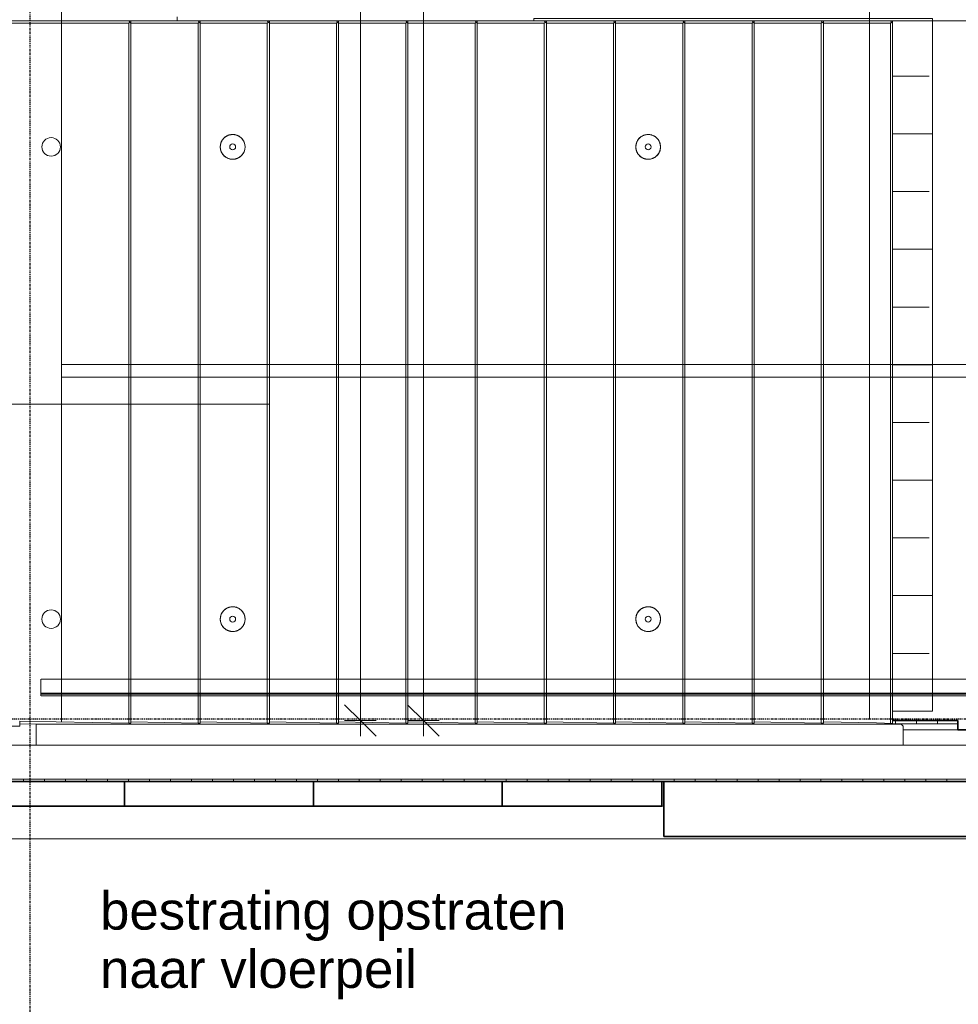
# Model space of a CAD drawing. Header units: millimetres. Extents: x -80560 to 110805, y -11020 to 52719.
# Tile 121 of 152: x 94245 to 98718, y 8640 to 13331. Entities that reach past the tile are written whole.
import ezdxf

# ---------------------------------------------------------------- set-up
doc = ezdxf.new("R2010")
doc.units = ezdxf.units.MM
for name, pattern in [('CENTER2', [20, 8, -4, 4, -4]), ('DASHED2-1', [3, 2, -1]), ('HIDDEN2', [4.5, 3, -1.5])]:
    doc.linetypes.add(name, pattern=pattern)
for name, color, linetype, lineweight in [('A-ANNO-DIMS', 211, 'Continuous', 9), ('A-ANNO-DIMS-100', 211, 'Continuous', 9), ('A-FLOR-HRAL', 11, 'Continuous', 18), ('A-FLOR-HRAL-MBND', 5, 'HIDDEN2', 18), ('A-FLOR-OVHD', 1, 'DASHED2-1', 18), ('A-GENM', 13, 'Continuous', 18), ('A-GENM-HDLN', 13, 'DASHED2-1', 18), ('A-WALL', 113, 'Continuous', 35), ('A-WALL-PATT', 111, 'Continuous', 35), ('G-ANNO-TEXT', 231, 'Continuous', 9), ('S-GRID', 1, 'Continuous', 9), ('S-STRS-MBND', 31, 'HIDDEN2', 18)]:
    doc.layers.add(name, color=color, linetype=linetype, lineweight=lineweight)
doc.styles.add('Arial', font='arial.ttf', dxfattribs={"height": 180})
doc.styles.add('Arial_6', font='arial.ttf', dxfattribs={"width": 0.7, "height": 180})
doc.dimstyles.new('n3o_1_8', dxfattribs={"dimscale": 304.8, "dimtxt": 183.646692, "dimasz": 0.492126, "dimexe": 0.246063, "dimexo": 0.0625, "dimgap": 0.032808, "dimtad": 1, "dimdec": 0, "dimdsep": 46, "dimtxsty": 'Arial_6', "dimblk1": 'OBLIQUE', "dimblk2": 'OBLIQUE', "dimsah": 1, "dimcen": 0.09, "dimdle": 0.246063, "dimazin": 0, "dimtfac": 1, "dimtdec": 4, "dimtix": 1, "dimtmove": 0, "dimatfit": 3, "dimfxl": 0.246063, "dimfxlon": 1, "dimtvp": 1, "dimtolj": 1, "dimtzin": 0, "dimarcsym": 2})
doc.dimstyles.new('n3o_1_8_1', dxfattribs={"dimscale": 304.8, "dimtxt": 183.646692, "dimasz": 0.492126, "dimexe": 0.246063, "dimexo": 0.0625, "dimgap": 0.032808, "dimtad": 1, "dimdec": 0, "dimdsep": 46, "dimtxsty": 'Arial_6', "dimblk1": 'OBLIQUE', "dimblk2": 'OBLIQUE', "dimsah": 1, "dimcen": 0.09, "dimdle": 0.246063, "dimazin": 0, "dimtfac": 1, "dimtdec": 4, "dimtix": 1, "dimtmove": 2, "dimatfit": 3, "dimfxl": 0.246063, "dimfxlon": 1, "dimtvp": 1, "dimtolj": 1, "dimtzin": 0, "dimarcsym": 2})

# ---------------------------------------------------------------- blocks, each defined once
blk = doc.blocks.new('95251-Leonardo College Leiden_rvt-1-DO_00 begane grond')
at = {"layer": 'A-GENM', "color": 130, "lineweight": 9}
for p, q in [((69300, 13325), (69870, 13325)), ((69870, 13325), (70200, 13325)), ((69875, 13320), (69870, 13325)), ((70200, 13325), (70530, 13325)), ((70205, 13320), (70200, 13325)), ((70530, 13325), (70860, 13325)), ((70535, 13320), (70530, 13325)), ((70860, 13325), (71190, 13325)), ((70865, 13320), (70860, 13325)), ((71190, 13325), (71520, 13325)), ((71195, 13320), (71190, 13325)), ((71520, 13325), (71850, 13325)), ((71525, 13320), (71520, 13325)), ((71850, 13325), (72180, 13325)), ((71855, 13320), (71850, 13325)), ((72180, 13325), (72510, 13325)), ((72185, 13320), (72180, 13325)), ((72510, 13325), (72840, 13325)), ((72515, 13320), (72510, 13325)), ((72840, 13325), (73170, 13325)), ((72845, 13320), (72840, 13325)), ((73170, 13325), (73500, 13325)), ((73175, 13320), (73170, 13325)), ((73505, 13320), (73500, 13325)), ((69870, 13315), (69310, 13315)), ((69875, 13320), (69870, 13315)), ((69870, 13315), (69870, 9979.3)), ((69880, 13315), (69875, 13320)), ((69880, 13315), (69880, 9979.5)), ((70200, 13315), (69880, 13315)), ((70205, 13320), (70200, 13315)), ((70200, 9979.3), (70200, 13315)), ((70210, 13315), (70205, 13320)), ((70210, 13315), (70210, 9979.5)), ((70530, 13315), (70210, 13315)), ((70535, 13320), (70530, 13315)), ((70530, 9979.3), (70530, 13315)), ((70540, 13315), (70535, 13320)), ((70540, 13315), (70540, 9979.5)), ((70860, 13315), (70540, 13315)), ((70865, 13320), (70860, 13315)), ((70860, 9979.3), (70860, 13315)), ((70870, 13315), (70865, 13320)), ((70870, 13315), (70870, 9979.5)), ((71190, 13315), (70870, 13315)), ((71195, 13320), (71190, 13315)), ((71190, 9979.3), (71190, 13315)), ((71200, 13315), (71195, 13320)), ((71200, 13315), (71200, 9979.5)), ((71520, 13315), (71200, 13315)), ((71525, 13320), (71520, 13315)), ((71520, 9979.3), (71520, 13315)), ((71530, 13315), (71525, 13320)), ((71530, 13315), (71530, 9979.5)), ((71850, 13315), (71530, 13315)), ((71855, 13320), (71850, 13315)), ((71850, 9979.3), (71850, 13315)), ((71860, 13315), (71855, 13320)), ((71860, 13315), (71860, 9979.5)), ((72180, 13315), (71860, 13315)), ((72185, 13320), (72180, 13315)), ((72180, 9979.3), (72180, 13315)), ((72190, 13315), (72185, 13320)), ((72190, 13315), (72190, 9979.5)), ((72510, 13315), (72190, 13315)), ((72515, 13320), (72510, 13315)), ((72510, 9979.3), (72510, 13315)), ((72520, 13315), (72515, 13320)), ((72520, 13315), (72520, 9979.5)), ((72840, 13315), (72520, 13315)), ((72845, 13320), (72840, 13315)), ((72840, 9979.3), (72840, 13315)), ((72850, 13315), (72845, 13320)), ((72850, 13315), (72850, 9979.5)), ((73170, 13315), (72850, 13315)), ((73175, 13320), (73170, 13315)), ((73170, 9979.3), (73170, 13315)), ((73180, 13315), (73175, 13320)), ((73180, 13315), (73180, 9979.5)), ((73500, 13315), (73180, 13315)), ((73505, 13320), (73500, 13315)), ((73500, 9977.6), (73500, 13315)), ((73510, 13315), (73505, 13320)), ((73510, 13315), (73510, 9977.2)), ((69350, 9965), (69300, 9965)), ((69870, 9979.3), (69350, 9988.6)), ((69350, 9988.6), (69350, 9976.4)), ((69350, 9976.4), (69428.7, 9975)), ((69350, 9976.4), (69350, 9965)), ((73550, 9975), (69428.7, 9975)), ((69428.7, 9975), (69428.7, 9875)), ((69870, 9979.3), (69880, 9979.5)), ((69880, 9985), (70200, 9979.3)), ((70200, 9979.3), (70210, 9979.5)), ((70210, 9985), (70530, 9979.3)), ((70530, 9979.3), (70540, 9979.5)), ((70540, 9985), (70860, 9979.3)), ((70860, 9979.3), (70870, 9979.5)), ((70870, 9985), (71190, 9979.3)), ((71190, 9979.3), (71200, 9979.5)), ((71200, 9985), (71520, 9979.3)), ((71520, 9979.3), (71530, 9979.5)), ((71530, 9985), (71850, 9979.3)), ((71850, 9979.3), (71860, 9979.5)), ((71860, 9985), (72180, 9979.3)), ((72180, 9979.3), (72190, 9979.5)), ((72190, 9985), (72510, 9979.3)), ((72510, 9979.3), (72520, 9979.5)), ((72520, 9985), (72840, 9979.3)), ((72840, 9979.3), (72850, 9979.5)), ((72850, 9985), (73170, 9979.3)), ((73170, 9979.3), (73180, 9979.5)), ((73180, 9985), (73432.5, 9980.5)), ((73432.5, 9980.5), (73549.6, 9975.5)), ((73550, 9975), (73549.6, 9975.5)), ((73560, 9965), (73550, 9975)), ((73560, 9875), (73560, 9965)), ((69300, 9875), (69428.7, 9875)), ((69428.7, 9875), (73560, 9875))]:
    blk.add_line(p, q, dxfattribs=at)
at = {"layer": 'A-GENM', "color": 130, "lineweight": 9, "flags": 128}
for points in [[(70365, 12784), (70362.6, 12784), (70360.3, 12783.8), (70357.9, 12783.6), (70355.6, 12783.2), (70353.3, 12782.8), (70351, 12782.3), (70348.7, 12781.7), (70346.4, 12781), (70344.2, 12780.2), (70342, 12779.3), (70339.9, 12778.4), (70337.8, 12777.3), (70335.7, 12776.2), (70333.7, 12775), (70331.7, 12773.7), (70329.8, 12772.3), (70327.9, 12770.9), (70326.1, 12769.4), (70324.4, 12767.8), (70322.7, 12766.1), (70321.1, 12764.4), (70319.5, 12762.6), (70318.1, 12760.7), (70316.7, 12758.8), (70315.4, 12756.9), (70314.1, 12754.9), (70313, 12752.8), (70311.9, 12750.7), (70310.9, 12748.6), (70310, 12746.4), (70309.2, 12744.2), (70308.5, 12741.9), (70307.8, 12739.6), (70307.3, 12737.3), (70306.9, 12735), (70306.5, 12732.7), (70306.2, 12730.3), (70306.1, 12728), (70306, 12725.6), (70306, 12723.3), (70306.1, 12720.9), (70306.4, 12718.6), (70306.7, 12716.2), (70307.1, 12713.9), (70307.5, 12711.6), (70308.1, 12709.3), (70308.8, 12707), (70309.6, 12704.8), (70310.4, 12702.6), (70311.4, 12700.4), (70312.4, 12698.3), (70313.5, 12696.2), (70314.7, 12694.2), (70315.9, 12692.2), (70317.3, 12690.3), (70318.7, 12688.4), (70320.2, 12686.6), (70321.8, 12684.8), (70323.4, 12683.1), (70325.1, 12681.5), (70326.9, 12679.9), (70328.8, 12678.4), (70330.6, 12677), (70332.6, 12675.7), (70334.6, 12674.4), (70336.6, 12673.3), (70338.7, 12672.2), (70340.9, 12671.2), (70343, 12670.2), (70345.2, 12669.4), (70347.5, 12668.7), (70349.7, 12668), (70352, 12667.4), (70354.3, 12667), (70356.7, 12666.6), (70359, 12666.3), (70361.4, 12666.1), (70363.7, 12666), (70365, 12666)], [(70365, 12666), (70367.4, 12666), (70369.7, 12666.2), (70372.1, 12666.4), (70374.4, 12666.8), (70376.7, 12667.2), (70379, 12667.7), (70381.3, 12668.3), (70383.6, 12669), (70385.8, 12669.8), (70388, 12670.7), (70390.1, 12671.6), (70392.2, 12672.7), (70394.3, 12673.8), (70396.3, 12675), (70398.3, 12676.3), (70400.2, 12677.7), (70402.1, 12679.1), (70403.9, 12680.6), (70405.6, 12682.2), (70407.3, 12683.9), (70408.9, 12685.6), (70410.5, 12687.4), (70411.9, 12689.3), (70413.3, 12691.2), (70414.6, 12693.1), (70415.9, 12695.1), (70417, 12697.2), (70418.1, 12699.3), (70419.1, 12701.4), (70420, 12703.6), (70420.8, 12705.8), (70421.5, 12708.1), (70422.2, 12710.4), (70422.7, 12712.7), (70423.1, 12715), (70423.5, 12717.3), (70423.8, 12719.7), (70423.9, 12722), (70424, 12724.4), (70424, 12726.7), (70423.9, 12729.1), (70423.6, 12731.4), (70423.3, 12733.8), (70422.9, 12736.1), (70422.5, 12738.4), (70421.9, 12740.7), (70421.2, 12743), (70420.4, 12745.2), (70419.6, 12747.4), (70418.6, 12749.6), (70417.6, 12751.7), (70416.5, 12753.8), (70415.3, 12755.8), (70414.1, 12757.8), (70412.7, 12759.7), (70411.3, 12761.6), (70409.8, 12763.4), (70408.2, 12765.2), (70406.6, 12766.9), (70404.9, 12768.5), (70403.1, 12770.1), (70401.2, 12771.6), (70399.4, 12773), (70397.4, 12774.3), (70395.4, 12775.6), (70393.4, 12776.7), (70391.3, 12777.8), (70389.1, 12778.8), (70387, 12779.8), (70384.8, 12780.6), (70382.5, 12781.3), (70380.3, 12782), (70378, 12782.6), (70375.7, 12783), (70373.3, 12783.4), (70371, 12783.7), (70368.6, 12783.9), (70366.3, 12784), (70365, 12784)], [(72345, 12784), (72342.6, 12784), (72340.3, 12783.8), (72337.9, 12783.6), (72335.6, 12783.2), (72333.3, 12782.8), (72331, 12782.3), (72328.7, 12781.7), (72326.4, 12781), (72324.2, 12780.2), (72322, 12779.3), (72319.9, 12778.4), (72317.8, 12777.3), (72315.7, 12776.2), (72313.7, 12775), (72311.7, 12773.7), (72309.8, 12772.3), (72307.9, 12770.9), (72306.1, 12769.4), (72304.4, 12767.8), (72302.7, 12766.1), (72301.1, 12764.4), (72299.5, 12762.6), (72298.1, 12760.7), (72296.7, 12758.8), (72295.4, 12756.9), (72294.1, 12754.9), (72293, 12752.8), (72291.9, 12750.7), (72290.9, 12748.6), (72290, 12746.4), (72289.2, 12744.2), (72288.5, 12741.9), (72287.8, 12739.6), (72287.3, 12737.3), (72286.9, 12735), (72286.5, 12732.7), (72286.2, 12730.3), (72286.1, 12728), (72286, 12725.6), (72286, 12723.3), (72286.1, 12720.9), (72286.4, 12718.6), (72286.7, 12716.2), (72287.1, 12713.9), (72287.5, 12711.6), (72288.1, 12709.3), (72288.8, 12707), (72289.6, 12704.8), (72290.4, 12702.6), (72291.4, 12700.4), (72292.4, 12698.3), (72293.5, 12696.2), (72294.7, 12694.2), (72295.9, 12692.2), (72297.3, 12690.3), (72298.7, 12688.4), (72300.2, 12686.6), (72301.8, 12684.8), (72303.4, 12683.1), (72305.1, 12681.5), (72306.9, 12679.9), (72308.8, 12678.4), (72310.6, 12677), (72312.6, 12675.7), (72314.6, 12674.4), (72316.6, 12673.3), (72318.7, 12672.2), (72320.9, 12671.2), (72323, 12670.2), (72325.2, 12669.4), (72327.5, 12668.7), (72329.7, 12668), (72332, 12667.4), (72334.3, 12667), (72336.7, 12666.6), (72339, 12666.3), (72341.4, 12666.1), (72343.7, 12666), (72345, 12666)], [(72345, 12666), (72347.4, 12666), (72349.7, 12666.2), (72352.1, 12666.4), (72354.4, 12666.8), (72356.7, 12667.2), (72359, 12667.7), (72361.3, 12668.3), (72363.6, 12669), (72365.8, 12669.8), (72368, 12670.7), (72370.1, 12671.6), (72372.2, 12672.7), (72374.3, 12673.8), (72376.3, 12675), (72378.3, 12676.3), (72380.2, 12677.7), (72382.1, 12679.1), (72383.9, 12680.6), (72385.6, 12682.2), (72387.3, 12683.9), (72388.9, 12685.6), (72390.5, 12687.4), (72391.9, 12689.3), (72393.3, 12691.2), (72394.6, 12693.1), (72395.9, 12695.1), (72397, 12697.2), (72398.1, 12699.3), (72399.1, 12701.4), (72400, 12703.6), (72400.8, 12705.8), (72401.5, 12708.1), (72402.2, 12710.4), (72402.7, 12712.7), (72403.1, 12715), (72403.5, 12717.3), (72403.8, 12719.7), (72403.9, 12722), (72404, 12724.4), (72404, 12726.7), (72403.9, 12729.1), (72403.6, 12731.4), (72403.3, 12733.8), (72402.9, 12736.1), (72402.5, 12738.4), (72401.9, 12740.7), (72401.2, 12743), (72400.4, 12745.2), (72399.6, 12747.4), (72398.6, 12749.6), (72397.6, 12751.7), (72396.5, 12753.8), (72395.3, 12755.8), (72394.1, 12757.8), (72392.7, 12759.7), (72391.3, 12761.6), (72389.8, 12763.4), (72388.2, 12765.2), (72386.6, 12766.9), (72384.9, 12768.5), (72383.1, 12770.1), (72381.2, 12771.6), (72379.4, 12773), (72377.4, 12774.3), (72375.4, 12775.6), (72373.4, 12776.7), (72371.3, 12777.8), (72369.1, 12778.8), (72367, 12779.8), (72364.8, 12780.6), (72362.5, 12781.3), (72360.3, 12782), (72358, 12782.6), (72355.7, 12783), (72353.3, 12783.4), (72351, 12783.7), (72348.6, 12783.9), (72346.3, 12784), (72345, 12784)], [(70365, 10534), (70362.6, 10534), (70360.3, 10533.8), (70357.9, 10533.6), (70355.6, 10533.2), (70353.3, 10532.8), (70351, 10532.3), (70348.7, 10531.7), (70346.4, 10531), (70344.2, 10530.2), (70342, 10529.3), (70339.9, 10528.4), (70337.8, 10527.3), (70335.7, 10526.2), (70333.7, 10525), (70331.7, 10523.7), (70329.8, 10522.3), (70327.9, 10520.9), (70326.1, 10519.4), (70324.4, 10517.8), (70322.7, 10516.1), (70321.1, 10514.4), (70319.5, 10512.6), (70318.1, 10510.7), (70316.7, 10508.8), (70315.4, 10506.9), (70314.1, 10504.9), (70313, 10502.8), (70311.9, 10500.7), (70310.9, 10498.6), (70310, 10496.4), (70309.2, 10494.2), (70308.5, 10491.9), (70307.8, 10489.6), (70307.3, 10487.3), (70306.9, 10485), (70306.5, 10482.7), (70306.2, 10480.3), (70306.1, 10478), (70306, 10475.6), (70306, 10473.3), (70306.1, 10470.9), (70306.4, 10468.6), (70306.7, 10466.2), (70307.1, 10463.9), (70307.5, 10461.6), (70308.1, 10459.3), (70308.8, 10457), (70309.6, 10454.8), (70310.4, 10452.6), (70311.4, 10450.4), (70312.4, 10448.3), (70313.5, 10446.2), (70314.7, 10444.2), (70315.9, 10442.2), (70317.3, 10440.3), (70318.7, 10438.4), (70320.2, 10436.6), (70321.8, 10434.8), (70323.4, 10433.1), (70325.1, 10431.5), (70326.9, 10429.9), (70328.8, 10428.4), (70330.6, 10427), (70332.6, 10425.7), (70334.6, 10424.4), (70336.6, 10423.3), (70338.7, 10422.2), (70340.9, 10421.2), (70343, 10420.2), (70345.2, 10419.4), (70347.5, 10418.7), (70349.7, 10418), (70352, 10417.4), (70354.3, 10417), (70356.7, 10416.6), (70359, 10416.3), (70361.4, 10416.1), (70363.7, 10416), (70365, 10416)], [(70365, 10416), (70367.4, 10416), (70369.7, 10416.2), (70372.1, 10416.4), (70374.4, 10416.8), (70376.7, 10417.2), (70379, 10417.7), (70381.3, 10418.3), (70383.6, 10419), (70385.8, 10419.8), (70388, 10420.7), (70390.1, 10421.6), (70392.2, 10422.7), (70394.3, 10423.8), (70396.3, 10425), (70398.3, 10426.3), (70400.2, 10427.7), (70402.1, 10429.1), (70403.9, 10430.6), (70405.6, 10432.2), (70407.3, 10433.9), (70408.9, 10435.6), (70410.5, 10437.4), (70411.9, 10439.3), (70413.3, 10441.2), (70414.6, 10443.1), (70415.9, 10445.1), (70417, 10447.2), (70418.1, 10449.3), (70419.1, 10451.4), (70420, 10453.6), (70420.8, 10455.8), (70421.5, 10458.1), (70422.2, 10460.4), (70422.7, 10462.7), (70423.1, 10465), (70423.5, 10467.3), (70423.8, 10469.7), (70423.9, 10472), (70424, 10474.4), (70424, 10476.7), (70423.9, 10479.1), (70423.6, 10481.4), (70423.3, 10483.8), (70422.9, 10486.1), (70422.5, 10488.4), (70421.9, 10490.7), (70421.2, 10493), (70420.4, 10495.2), (70419.6, 10497.4), (70418.6, 10499.6), (70417.6, 10501.7), (70416.5, 10503.8), (70415.3, 10505.8), (70414.1, 10507.8), (70412.7, 10509.7), (70411.3, 10511.6), (70409.8, 10513.4), (70408.2, 10515.2), (70406.6, 10516.9), (70404.9, 10518.5), (70403.1, 10520.1), (70401.2, 10521.6), (70399.4, 10523), (70397.4, 10524.3), (70395.4, 10525.6), (70393.4, 10526.7), (70391.3, 10527.8), (70389.1, 10528.8), (70387, 10529.8), (70384.8, 10530.6), (70382.5, 10531.3), (70380.3, 10532), (70378, 10532.6), (70375.7, 10533), (70373.3, 10533.4), (70371, 10533.7), (70368.6, 10533.9), (70366.3, 10534), (70365, 10534)], [(72345, 10534), (72342.6, 10534), (72340.3, 10533.8), (72337.9, 10533.6), (72335.6, 10533.2), (72333.3, 10532.8), (72331, 10532.3), (72328.7, 10531.7), (72326.4, 10531), (72324.2, 10530.2), (72322, 10529.3), (72319.9, 10528.4), (72317.8, 10527.3), (72315.7, 10526.2), (72313.7, 10525), (72311.7, 10523.7), (72309.8, 10522.3), (72307.9, 10520.9), (72306.1, 10519.4), (72304.4, 10517.8), (72302.7, 10516.1), (72301.1, 10514.4), (72299.5, 10512.6), (72298.1, 10510.7), (72296.7, 10508.8), (72295.4, 10506.9), (72294.1, 10504.9), (72293, 10502.8), (72291.9, 10500.7), (72290.9, 10498.6), (72290, 10496.4), (72289.2, 10494.2), (72288.5, 10491.9), (72287.8, 10489.6), (72287.3, 10487.3), (72286.9, 10485), (72286.5, 10482.7), (72286.2, 10480.3), (72286.1, 10478), (72286, 10475.6), (72286, 10473.3), (72286.1, 10470.9), (72286.4, 10468.6), (72286.7, 10466.2), (72287.1, 10463.9), (72287.5, 10461.6), (72288.1, 10459.3), (72288.8, 10457), (72289.6, 10454.8), (72290.4, 10452.6), (72291.4, 10450.4), (72292.4, 10448.3), (72293.5, 10446.2), (72294.7, 10444.2), (72295.9, 10442.2), (72297.3, 10440.3), (72298.7, 10438.4), (72300.2, 10436.6), (72301.8, 10434.8), (72303.4, 10433.1), (72305.1, 10431.5), (72306.9, 10429.9), (72308.8, 10428.4), (72310.6, 10427), (72312.6, 10425.7), (72314.6, 10424.4), (72316.6, 10423.3), (72318.7, 10422.2), (72320.9, 10421.2), (72323, 10420.2), (72325.2, 10419.4), (72327.5, 10418.7), (72329.7, 10418), (72332, 10417.4), (72334.3, 10417), (72336.7, 10416.6), (72339, 10416.3), (72341.4, 10416.1), (72343.7, 10416), (72345, 10416)], [(72345, 10416), (72347.4, 10416), (72349.7, 10416.2), (72352.1, 10416.4), (72354.4, 10416.8), (72356.7, 10417.2), (72359, 10417.7), (72361.3, 10418.3), (72363.6, 10419), (72365.8, 10419.8), (72368, 10420.7), (72370.1, 10421.6), (72372.2, 10422.7), (72374.3, 10423.8), (72376.3, 10425), (72378.3, 10426.3), (72380.2, 10427.7), (72382.1, 10429.1), (72383.9, 10430.6), (72385.6, 10432.2), (72387.3, 10433.9), (72388.9, 10435.6), (72390.5, 10437.4), (72391.9, 10439.3), (72393.3, 10441.2), (72394.6, 10443.1), (72395.9, 10445.1), (72397, 10447.2), (72398.1, 10449.3), (72399.1, 10451.4), (72400, 10453.6), (72400.8, 10455.8), (72401.5, 10458.1), (72402.2, 10460.4), (72402.7, 10462.7), (72403.1, 10465), (72403.5, 10467.3), (72403.8, 10469.7), (72403.9, 10472), (72404, 10474.4), (72404, 10476.7), (72403.9, 10479.1), (72403.6, 10481.4), (72403.3, 10483.8), (72402.9, 10486.1), (72402.5, 10488.4), (72401.9, 10490.7), (72401.2, 10493), (72400.4, 10495.2), (72399.6, 10497.4), (72398.6, 10499.6), (72397.6, 10501.7), (72396.5, 10503.8), (72395.3, 10505.8), (72394.1, 10507.8), (72392.7, 10509.7), (72391.3, 10511.6), (72389.8, 10513.4), (72388.2, 10515.2), (72386.6, 10516.9), (72384.9, 10518.5), (72383.1, 10520.1), (72381.2, 10521.6), (72379.4, 10523), (72377.4, 10524.3), (72375.4, 10525.6), (72373.4, 10526.7), (72371.3, 10527.8), (72369.1, 10528.8), (72367, 10529.8), (72364.8, 10530.6), (72362.5, 10531.3), (72360.3, 10532), (72358, 10532.6), (72355.7, 10533), (72353.3, 10533.4), (72351, 10533.7), (72348.6, 10533.9), (72346.3, 10534), (72345, 10534)]]:
    blk.add_lwpolyline(points, dxfattribs=at)
at = {"layer": 'A-GENM', "color": 130, "lineweight": 9}
for centre, radius, start, end in [((69500, 12725), 44, 90, 270), ((69500, 12725), 44, 270, 90), ((70365, 12725), 59, 90, 270), ((70365, 12725), 59, 270, 90), ((72345, 12725), 59, 90, 270), ((72345, 12725), 59, 270, 90), ((70365, 12725), 14, 90, 270), ((70365, 12725), 14, 270, 90), ((72345, 12725), 14, 90, 270), ((72345, 12725), 14, 270, 90), ((69500, 10475), 44, 90, 270), ((69500, 10475), 44, 270, 90), ((70365, 10475), 59, 90, 270), ((70365, 10475), 59, 270, 90), ((72345, 10475), 59, 90, 270), ((72345, 10475), 59, 270, 90), ((70365, 10475), 14, 90, 270), ((70365, 10475), 14, 270, 90), ((72345, 10475), 14, 90, 270), ((72345, 10475), 14, 270, 90)]:
    blk.add_arc(centre, radius, start, end, dxfattribs=at)
blk = doc.blocks.new('Railing - Railing-30438441-DO_00 begane grond')
at = {"layer": 'A-FLOR-HRAL-MBND'}
for p, q in [((69450, 10109.6), (69450, 10189.6)), ((69870, 10189.6), (69450, 10189.6)), ((69450, 10109.6), (69450, 10189.6)), ((69870, 10189.6), (69450, 10189.6)), ((69880, 10189.6), (69870, 10189.6)), ((69880, 10189.6), (69870, 10189.6)), ((75997.7, 10189.6), (69880, 10189.6)), ((75997.7, 10189.6), (69880, 10189.6)), ((69450, 10117.1), (69450, 10122.1)), ((69870, 10122.1), (69450, 10122.1)), ((69450, 10117.1), (69450, 10122.1)), ((69870, 10122.1), (69450, 10122.1)), ((69450, 10117.1), (69450, 10122.1)), ((69870, 10122.1), (69450, 10122.1)), ((69450, 10117.1), (69450, 10122.1)), ((69870, 10122.1), (69450, 10122.1)), ((69450, 10117.1), (69450, 10122.1)), ((69870, 10122.1), (69450, 10122.1)), ((69450, 10117.1), (69450, 10122.1)), ((69870, 10122.1), (69450, 10122.1)), ((69450, 10117.1), (69450, 10122.1)), ((69870, 10122.1), (69450, 10122.1)), ((69450, 10117.1), (69450, 10122.1)), ((69870, 10122.1), (69450, 10122.1)), ((69450, 10117.1), (69450, 10122.1)), ((69870, 10122.1), (69450, 10122.1)), ((69450, 10117.1), (69450, 10122.1)), ((69870, 10122.1), (69450, 10122.1)), ((69450, 10117.1), (69450, 10122.1)), ((69870, 10122.1), (69450, 10122.1)), ((69450, 10117.1), (69450, 10122.1)), ((69870, 10122.1), (69450, 10122.1)), ((69450, 10117.1), (69450, 10122.1)), ((69870, 10122.1), (69450, 10122.1)), ((69450, 10117.1), (69450, 10122.1)), ((69870, 10122.1), (69450, 10122.1)), ((69450, 10117.1), (69450, 10122.1)), ((69870, 10122.1), (69450, 10122.1)), ((69450, 10117.1), (69450, 10122.1)), ((69870, 10122.1), (69450, 10122.1)), ((69450, 10117.1), (69450, 10122.1)), ((69870, 10122.1), (69450, 10122.1)), ((69870, 10117.1), (69450, 10117.1)), ((69870, 10117.1), (69450, 10117.1)), ((69870, 10117.1), (69450, 10117.1)), ((69870, 10117.1), (69450, 10117.1)), ((69870, 10117.1), (69450, 10117.1)), ((69870, 10117.1), (69450, 10117.1)), ((69870, 10117.1), (69450, 10117.1)), ((69870, 10117.1), (69450, 10117.1)), ((69870, 10117.1), (69450, 10117.1)), ((69870, 10117.1), (69450, 10117.1)), ((69870, 10117.1), (69450, 10117.1)), ((69870, 10117.1), (69450, 10117.1)), ((69870, 10117.1), (69450, 10117.1)), ((69870, 10117.1), (69450, 10117.1)), ((69870, 10117.1), (69450, 10117.1)), ((69870, 10117.1), (69450, 10117.1)), ((69870, 10117.1), (69450, 10117.1)), ((69870, 10109.6), (69450, 10109.6)), ((69870, 10109.6), (69450, 10109.6)), ((69880, 10122.1), (69870, 10122.1)), ((69880, 10122.1), (69870, 10122.1)), ((69880, 10122.1), (69870, 10122.1)), ((69880, 10122.1), (69870, 10122.1)), ((69880, 10122.1), (69870, 10122.1)), ((69880, 10122.1), (69870, 10122.1)), ((69880, 10122.1), (69870, 10122.1)), ((69880, 10122.1), (69870, 10122.1)), ((69880, 10122.1), (69870, 10122.1)), ((69880, 10122.1), (69870, 10122.1)), ((69880, 10122.1), (69870, 10122.1)), ((69880, 10122.1), (69870, 10122.1)), ((69880, 10122.1), (69870, 10122.1)), ((69880, 10122.1), (69870, 10122.1)), ((69880, 10122.1), (69870, 10122.1)), ((69880, 10122.1), (69870, 10122.1)), ((69880, 10122.1), (69870, 10122.1)), ((69880, 10117.1), (69870, 10117.1)), ((69880, 10117.1), (69870, 10117.1)), ((69880, 10117.1), (69870, 10117.1)), ((69880, 10117.1), (69870, 10117.1)), ((69880, 10117.1), (69870, 10117.1)), ((69880, 10117.1), (69870, 10117.1)), ((69880, 10117.1), (69870, 10117.1)), ((69880, 10117.1), (69870, 10117.1)), ((69880, 10117.1), (69870, 10117.1)), ((69880, 10117.1), (69870, 10117.1)), ((69880, 10117.1), (69870, 10117.1)), ((69880, 10117.1), (69870, 10117.1)), ((69880, 10117.1), (69870, 10117.1)), ((69880, 10117.1), (69870, 10117.1)), ((69880, 10117.1), (69870, 10117.1)), ((69880, 10117.1), (69870, 10117.1)), ((69880, 10117.1), (69870, 10117.1)), ((69880, 10109.6), (69870, 10109.6)), ((69880, 10109.6), (69870, 10109.6)), ((76029.2, 10122.1), (69880, 10122.1)), ((76029.2, 10122.1), (69880, 10122.1)), ((76029.2, 10122.1), (69880, 10122.1)), ((76029.2, 10122.1), (69880, 10122.1)), ((76029.2, 10122.1), (69880, 10122.1)), ((76029.2, 10122.1), (69880, 10122.1)), ((76029.2, 10122.1), (69880, 10122.1)), ((76029.2, 10122.1), (69880, 10122.1)), ((76029.2, 10122.1), (69880, 10122.1)), ((76029.2, 10122.1), (69880, 10122.1)), ((76029.2, 10122.1), (69880, 10122.1)), ((76029.2, 10122.1), (69880, 10122.1)), ((76029.2, 10122.1), (69880, 10122.1)), ((76029.2, 10122.1), (69880, 10122.1)), ((76029.2, 10122.1), (69880, 10122.1)), ((76029.2, 10122.1), (69880, 10122.1)), ((76029.2, 10122.1), (69880, 10122.1)), ((76031.5, 10117.1), (69880, 10117.1)), ((76031.5, 10117.1), (69880, 10117.1)), ((76031.5, 10117.1), (69880, 10117.1)), ((76031.5, 10117.1), (69880, 10117.1)), ((76031.5, 10117.1), (69880, 10117.1)), ((76031.5, 10117.1), (69880, 10117.1)), ((76031.5, 10117.1), (69880, 10117.1)), ((76031.5, 10117.1), (69880, 10117.1)), ((76031.5, 10117.1), (69880, 10117.1)), ((76031.5, 10117.1), (69880, 10117.1)), ((76031.5, 10117.1), (69880, 10117.1)), ((76031.5, 10117.1), (69880, 10117.1)), ((76031.5, 10117.1), (69880, 10117.1)), ((76031.5, 10117.1), (69880, 10117.1)), ((76031.5, 10117.1), (69880, 10117.1)), ((76031.5, 10117.1), (69880, 10117.1)), ((76031.5, 10117.1), (69880, 10117.1)), ((76035, 10109.6), (69880, 10109.6)), ((76035, 10109.6), (69880, 10109.6))]:
    blk.add_line(p, q, dxfattribs=at)
blk = doc.blocks.new('00_EHA_GEN_normaal fiets_small - 00_EHA_GEN_normaal fiets_breed-V140-DO_00 begane grond')
at = {"layer": 'A-GENM'}
blk.add_line((-884.1, 0), (-710, 0), dxfattribs=at)
blk.add_line((-884.1, 0), (-710, 0), dxfattribs=at)
at = {"layer": 'A-GENM-HDLN'}
for p, q in [((-900, -275), (-900, 275)), ((-710, 275), (-900, 275)), ((-900, -275), (1000, -275)), ((1000, -275), (1000, -263))]:
    blk.add_line(p, q, dxfattribs=at)
blk = doc.blocks.new('00_EHA_GEN_normaal fiets_small - 00_EHA_GEN_normaal fiets_breed-V127-DO_00 begane grond')
at = {"layer": 'A-GENM'}
blk.add_line((-884.1, 0), (-710, 0), dxfattribs=at)
blk.add_line((-884.1, 0), (-710, 0), dxfattribs=at)
at = {"layer": 'A-GENM-HDLN'}
for p, q in [((-900, -275), (-900, 275)), ((-710, 275), (-900, 275)), ((-900, -275), (-710, -275))]:
    blk.add_line(p, q, dxfattribs=at)
blk = doc.blocks.new('00_EHA_GEN_normaal fiets_small - 00_EHA_GEN_normaal fiets_small-V179-DO_00 begane grond')
at = {"layer": 'A-GENM'}
for p, q in [((-128.3, 250), (-159.6, 218)), ((-22.6, 250), (-128.3, 250)), ((-159.6, 218), (-159.6, 185.5)), ((-159.6, 185.5), (-112.6, 85.2)), ((-39.6, 20), (-39.6, 100)), ((-112.6, 85.2), (-112.6, -85.2)), ((-884.1, 0), (200, 0)), ((-884.1, 0), (200, 0)), ((-534.1, 12), (-342.4, 12)), ((-342.4, 12), (-342.4, -12)), ((85.6, 20), (-39.6, 20)), ((85.6, -20), (85.6, 20)), ((-342.4, -12), (-534.1, -12)), ((200, -20), (85.6, -20)), ((-112.6, -85.2), (-159.6, -185.5)), ((-159.6, -185.5), (-159.6, -218.1)), ((-159.6, -218.1), (-128.3, -250)), ((-128.3, -250), (-22.6, -250))]:
    blk.add_line(p, q, dxfattribs=at)
at = {"layer": 'A-GENM-HDLN'}
for p, q in [((-900, 187.5), (-900, -187.5)), ((-900, 187.5), (200, 187.5)), ((1000, 132.5), (1000, 112.5)), ((200, -187.5), (-900, -187.5))]:
    blk.add_line(p, q, dxfattribs=at)
blk = doc.blocks.new('Railing - Railing-32896426-DO_00 begane grond')
at = {"layer": 'A-FLOR-HRAL-MBND'}
for p, q in [((69550, 11628), (69550, 11688)), ((69880, 11688), (69550, 11688)), ((75391.2, 11688), (69880, 11688)), ((69880, 11628), (69550, 11628)), ((75400, 11628), (69880, 11628))]:
    blk.add_line(p, q, dxfattribs=at)
blk = doc.blocks.new('DIMBLOCK251-DO_00 begane grond')
at = {"layer": 'A-ANNO-DIMS-100'}
for p, q in [((96168.5, 35042), (96093.5, 35117)), ((96243.5, 35042), (96093.5, 35042)), ((96168.5, 9917), (96168.5, 35042)), ((96168.5, 35042), (96243.5, 34967)), ((96168.5, 35042), (96243.5, 35042)), ((96168.5, 9992), (96093.5, 10067)), ((96093.5, 9992), (96243.5, 9992)), ((96168.5, 9992), (96093.5, 9992)), ((96168.5, 9992), (96243.5, 9917))]:
    blk.add_line(p, q, dxfattribs=at)
at = {"layer": 'A-ANNO-DIMS-100', "color": 0, "insert": (95924.8, 22276.8), "char_height": 180, "width": 576.368, "attachment_point": 1, "rotation": 90, "line_spacing_factor": 0.941778, "style": 'Arial_6'}
blk.add_mtext('25050', dxfattribs=at)
blk = doc.blocks.new('_Oblique')
at = {"color": 0, "linetype": 'ByBlock', "lineweight": -2}
blk.add_line((-0.5, -0.5), (0.5, 0.5), dxfattribs=at)
blk = doc.blocks.new('DIMBLOCK253-DO_00 begane grond')
at = {"layer": 'A-ANNO-DIMS-100'}
for p, q in [((95868.5, 47808), (95793.5, 47883)), ((95868.5, 47883), (95868.5, 9917)), ((95943.5, 47808), (95793.5, 47808)), ((95868.5, 47808), (95943.5, 47733)), ((95868.5, 47808), (95943.5, 47808)), ((95868.5, 9992), (95793.5, 10067)), ((95943.5, 9992), (95793.5, 9992)), ((95868.5, 9992), (95943.5, 9917)), ((95868.5, 9992), (95943.5, 9992))]:
    blk.add_line(p, q, dxfattribs=at)
at = {"layer": 'A-ANNO-DIMS-100', "color": 0, "insert": (95624.8, 28262.4), "char_height": 180, "width": 576.368, "attachment_point": 1, "rotation": 90, "line_spacing_factor": 0.941778, "style": 'Arial_6'}
blk.add_mtext('37816', dxfattribs=at)
blk = doc.blocks.new('DIMBLOCK272-DO_00 begane grond')
at = {"layer": 'A-ANNO-DIMS-100'}
for p, q in [((102364.8, 10470.3), (102364.8, 5571.3)), ((102364.8, 5646.3), (102364.8, 10470.3)), ((39278.8, 5646.3), (39353.8, 5721.3)), ((39278.8, 5721.3), (39278.8, 5571.3)), ((39278.8, 5646.3), (39278.8, 5721.3)), ((102364.8, 5646.3), (102439.8, 5721.3)), ((39203.8, 5646.3), (102439.8, 5646.3)), ((39278.8, 5646.3), (39203.8, 5571.3)), ((102364.8, 5646.3), (102289.8, 5571.3))]:
    blk.add_line(p, q, dxfattribs=at)
at = {"layer": 'A-ANNO-DIMS-100', "color": 0, "insert": (70581.7, 5889.9), "char_height": 180, "width": 576.368, "attachment_point": 1, "line_spacing_factor": 0.941778, "style": 'Arial_6'}
blk.add_mtext('63086', dxfattribs=at)

msp = doc.modelspace()

# ---------------------------------------------------------------- hatches: boundary and pattern name
at = {"layer": 'A-WALL-PATT', "lineweight": 18}
h = msp.add_hatch(dxfattribs=at)
h.set_pattern_fill('FP_232', color=256, angle=-270, style=0, pattern_type=2)
h.set_pattern_definition([(270, (88518.82, 9992), (100, 4e-13), [])])
h.paths.add_polyline_path([(98561.2, 9976), (98715.8, 9976), (98715.8, 9992), (98404.8, 9991), (98404.8, 9977.2), (98444.8, 9976)], flags=0)
h.paths.add_polyline_path([(94156.2, 9976), (94194.8, 9977.1), (94194.8, 9992), (93854.8, 9992), (93854.8, 9976)], flags=0)
h.paths.add_polyline_path([(88870.1, 9976), (89334.8, 9976), (89334.8, 9992), (87104.8, 9992), (87104.8, 9976), (88576.4, 9976)], flags=0)
h.paths.add_polyline_path([(84758.7, 9976), (85284.8, 9976), (85284.8, 9992), (82604.8, 9992), (82604.8, 9976), (84171.3, 9976)], flags=0)
h.paths.add_polyline_path([(79884.8, 9976), (79884.8, 9992), (78349.8, 9992), (78349.8, 9976), (79472.6, 9976)], flags=0)
h = msp.add_hatch(dxfattribs=at)
h.set_pattern_fill('FP_77', color=256, angle=90, style=0, pattern_type=2)
h.set_pattern_definition([(90, (90363.32, 9701), (-100, -3e-13), [])])
h.paths.add_polyline_path([(100286.9, 9701), (100286.9, 9713), (93854.8, 9713), (93854.8, 9701), (99442.3, 9701)], flags=0)
h.paths.add_polyline_path([(88870.1, 9701), (89334.8, 9701), (89334.8, 9713), (87104.8, 9713), (87104.8, 9701), (88576.4, 9701)], flags=0)
h.paths.add_polyline_path([(85052.3, 9701), (85284.8, 9701), (85284.8, 9713), (82604.8, 9713), (82604.8, 9701), (84758.7, 9701)], flags=0)
h.paths.add_polyline_path([(79472.6, 9701), (79884.8, 9701), (79884.8, 9713), (78321.8, 9713), (78321.8, 9701)], flags=0)

# ---------------------------------------------------------------- linework, layer by layer
at = {"layer": 'A-FLOR-OVHD'}
for p, q in [((94444.8, 35057.3), (94444.8, 10300)), ((98294.8, 35057.3), (98294.8, 9997.3)), ((95434.8, 11500), (80974.8, 11500)), ((102310.7, 9429), (36723.8, 9429))]:
    msp.add_line(p, q, dxfattribs=at)
at = {"layer": 'A-WALL'}
for p, q in [((98715.8, 9992), (98404.8, 9992)), ((98715.8, 9948), (98715.8, 9992)), ((100286.9, 9948), (98715.8, 9948)), ((100286.9, 9701), (93844.8, 9701)), ((94744.8, 9584), (94744.8, 9701)), ((95644.8, 9584), (95644.8, 9701)), ((96544.8, 9584), (96544.8, 9701)), ((97304.7, 9584), (97304.7, 9701)), ((97314.7, 9701), (97314.7, 9439)), ((93844.8, 9584), (97304.7, 9584)), ((97314.7, 9439), (100243.6, 9439))]:
    msp.add_line(p, q, dxfattribs=at)
at = {"layer": 'A-WALL', "lineweight": 18}
for p, q in [((98431.6, 9976), (98715.8, 9976)), ((98715.8, 9948), (98454.8, 9948)), ((93892.8, 9713), (100286.9, 9713)), ((97314.7, 9584), (97304.7, 9584))]:
    msp.add_line(p, q, dxfattribs=at)
at = {"layer": 'S-GRID', "linetype": 'CENTER2', "lineweight": 25}
for p, q in [((94294.8, 4383.3), (94294.8, 52119.1)), ((29945.3, 10000), (110204.9, 10000))]:
    msp.add_line(p, q, dxfattribs=at)
at = {"layer": 'S-STRS-MBND'}
for p, q in [((94444.8, 9985), (94444.8, 13325)), ((99430.4, 13325), (94444.8, 13325)), ((94774.8, 9979.1), (94774.8, 13325)), ((95104.8, 9979.1), (95104.8, 13325)), ((95434.8, 9979.1), (95434.8, 13325)), ((95764.8, 9979.1), (95764.8, 13325)), ((96094.8, 9979.1), (96094.8, 13325)), ((96424.8, 9979.1), (96424.8, 13325)), ((96754.8, 9979.1), (96754.8, 13325)), ((97084.8, 9979.1), (97084.8, 13325)), ((97414.8, 9979.1), (97414.8, 13325)), ((97744.8, 9979.1), (97744.8, 13325)), ((98074.8, 9979.1), (98074.8, 13325)), ((98404.8, 9977.2), (98404.8, 13325)), ((100054.8, 9875), (98454.8, 9875))]:
    msp.add_line(p, q, dxfattribs=at)

# ---------------------------------------------------------------- block references
at = {"color": 250, "lineweight": 5}
msp.add_blockref('95251-Leonardo College Leiden_rvt-1-DO_00 begane grond', (24894.8, 0), dxfattribs=at)
at = {"layer": 'A-FLOR-HRAL'}
for name in ['Railing - Railing-32896426-DO_00 begane grond', 'Railing - Railing-30438441-DO_00 begane grond']:
    msp.add_blockref(name, (24894.8, 0), dxfattribs=at)
at = {"layer": 'A-GENM'}
msp.add_blockref('00_EHA_GEN_normaal fiets_small - 00_EHA_GEN_normaal fiets_small-V179-DO_00 begane grond', (93994.8, 13212.5), dxfattribs=at)
at = {"layer": 'A-GENM', "rotation": 180}
for name, p in [('00_EHA_GEN_normaal fiets_small - 00_EHA_GEN_normaal fiets_breed-V140-DO_00 begane grond', (97694.8, 13062)), ('00_EHA_GEN_normaal fiets_small - 00_EHA_GEN_normaal fiets_breed-V127-DO_00 begane grond', (97694.8, 12512)), ('00_EHA_GEN_normaal fiets_small - 00_EHA_GEN_normaal fiets_breed-V127-DO_00 begane grond', (97694.8, 11962)), ('00_EHA_GEN_normaal fiets_small - 00_EHA_GEN_normaal fiets_breed-V127-DO_00 begane grond', (97694.8, 11412)), ('00_EHA_GEN_normaal fiets_small - 00_EHA_GEN_normaal fiets_breed-V127-DO_00 begane grond', (97694.8, 10862)), ('00_EHA_GEN_normaal fiets_small - 00_EHA_GEN_normaal fiets_breed-V127-DO_00 begane grond', (97694.8, 10312))]:
    msp.add_blockref(name, p, dxfattribs=at)

# ---------------------------------------------------------------- texts
at = {"layer": 'G-ANNO-TEXT', "color": 7, "char_height": 180, "attachment_point": 1, "style": 'Arial'}
for s, insert, width in [('bestrating opstraten ', (94627.9, 9175.8), 2669.619), ('naar vloerpeil ', (94627.9, 8898), 1803.797)]:
    msp.add_mtext(s, dxfattribs=dict(at, insert=insert, width=width))

# ---------------------------------------------------------------- dimensions: what is measured, and where the dimension line sits
at = {"layer": 'A-ANNO-DIMS'}
dim = msp.add_linear_dim(base=(95868.5, 9992), p1=(95943.5, 47808), p2=(95943.5, 9992), angle=90, dimstyle='n3o_1_8_1', override={"dimpost": '<>', "dimfxl": 37816}, dxfattribs=at)
dim.commit()
dim.dimension.update_dxf_attribs({"geometry": 'DIMBLOCK253-DO_00 begane grond', "text_midpoint": (95744.8, 28550.6), "dimtype": 160, "text_rotation": 90})
dim = msp.add_linear_dim(base=(96168.5, 35042), p1=(96093.5, 9992), p2=(96243.5, 35042), angle=90, dimstyle='n3o_1_8', override={"dimpost": '<>', "dimfxl": 25050.449098}, dxfattribs=at)
dim.commit()
dim.dimension.update_dxf_attribs({"geometry": 'DIMBLOCK251-DO_00 begane grond', "text_midpoint": (96066.6, 22517)})
dim = msp.add_linear_dim(base=(102364.8, 5646.3), p1=(39278.8, 5721.3), p2=(102364.8, 10470.3), dimstyle='n3o_1_8', override={"dimpost": '<>', "dimfxl": 63264.498951}, dxfattribs=at)
dim.commit()
dim.dimension.update_dxf_attribs({"geometry": 'DIMBLOCK272-DO_00 begane grond', "text_midpoint": (70821.8, 5748.2)})

doc.saveas('drawing.dxf')
